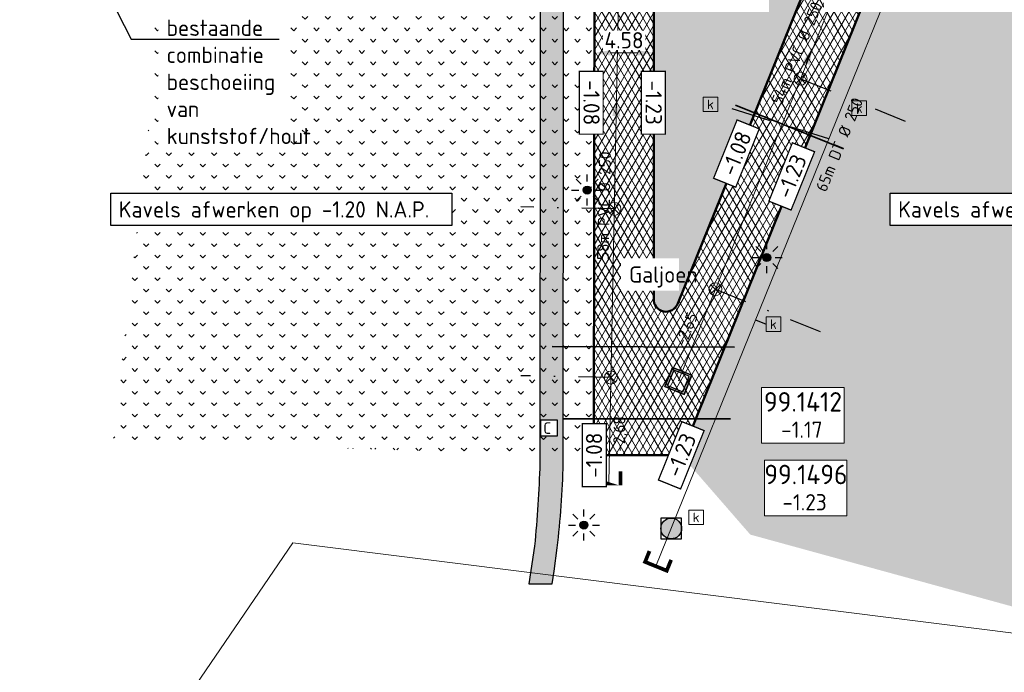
# Model space of a CAD drawing. Header units: metres. Extents: x 240159 to 241664, y 578380 to 583939.
# Tile 65 of 71: x 240835 to 240911, y 583832 to 583882. Entities that reach past the tile are written whole.
import ezdxf
from ezdxf import colors
from ezdxf.entities.mleader import LeaderData, LeaderLine
from ezdxf.enums import TextEntityAlignment as Align
from ezdxf.math import Vec2, Vec3

# ---------------------------------------------------------------- set-up
doc = ezdxf.new("R2010")
doc.units = ezdxf.units.M
doc.set_wipeout_variables(frame=1)
doc.linetypes.add('RI-HWA_HUISAANSLUITING', pattern=[4.8, 3, -1.8])
doc.linetypes.add('RI-VWA_HUISAANSLUITING', pattern=[6.1, 2.5, -1.8, 0, -1.8])
for name, color, linetype, lineweight in [('N-AL-HOOGTELABEL-S', 7, 'Continuous', 13), ('N-GV-GR-BOLLEN-A', 92, 'Continuous', 9), ('N-WE-IE-MEUBILAIR_WEGMEUBILAIR_LICHTMAST_MET_PASTEGEL-S', 7, 'Continuous', 25), ('N-WE-KL-MANTELBUIS-G', 7, 'KL-MANTELBUIS-N', 35), ('N-WE-KL-TRACE_WENSTRACE-A', 7, 'Continuous', 25), ('N-WE-RI-BOB-T', 7, 'Continuous', 13), ('N-WE-RI-MATERIAAL_DIAMETER_LENGTE-T', 7, 'Continuous', 13), ('N-WE-RI-STROOMRICHTING-S', 7, 'Continuous', 13), ('N-WE-VH-KANTVERHARDING-GD', 4, 'Continuous', 50), ('N-WE-VH-VERHARDING_ASFALT_DEKLAAG-A', 252, 'Continuous', 18), ('N-WE-VH-VERHARDING_HALFVERHARDING-A', 234, 'Continuous', 9), ('X-XX-AL-REFERENTIE-M', 7, 'Continuous', 18), ('X-XX-AL-VERWIJZING-T25', 7, 'Continuous', 25), ('X-XX-WE-KG-WERKGRENS-G', 10, 'XX-WERKGRENS_CIRCEL', 20)]:
    doc.layers.add(name, color=color, linetype=linetype, lineweight=lineweight)
for name, color, linetype, lineweight, true_color in [('N-WE-KL-MANTELBUIS_3x-G', 7, 'KL-MANTELBUIS-N', 35, 0xa200c2), ('N-WE-RI-HWA_HUISAANSLUITING_PVC_125-G', 150, 'RI-HWA_HUISAANSLUITING', 25, 0x007fff), ('N-WE-RI-HWA_KOLK-S', 150, 'Continuous', 25, 0x007fff), ('N-WE-RI-HWA_LEIDINGINFO-S', 150, 'Continuous', 13, 0x007fff), ('N-WE-RI-HWA_PUTNUMMER-S', 150, 'Continuous', 13, 0x007fff), ('N-WE-RI-HWA_RIOOLPUT-S', 150, 'Continuous', 13, 0x007fff), ('N-WE-RI-HWA_TRANSPORTLEIDING_BETON_500-G', 150, 'Continuous', 20, 0x007fff), ('N-WE-RI-VWA_HUISAANSLUITING_PVC_125-G', 20, 'RI-VWA_HUISAANSLUITING', 25, 0xff3f00), ('N-WE-RI-VWA_HULPSTUK_INLAAT-S', 20, 'Continuous', 13, 0xff3f00), ('N-WE-RI-VWA_LEIDINGINFO-S', 20, 'Continuous', 13, 0xff3f00), ('N-WE-RI-VWA_PUTNUMMER-S', 20, 'Continuous', 13, 0xff3f00), ('N-WE-RI-VWA_RIOOLPUT-S', 20, 'Continuous', 13, 0xff3f00), ('N-WE-RI-VWA_TRANSPORTLEIDING_BETON_500-G', 20, 'Continuous', 20, 0xff3f00), ('X-XX-AL-VERWIJZING-NUTS_C-T18', 7, 'Continuous', 25, 0x01fe01)]:
    doc.layers.add(name, color=color, linetype=linetype, lineweight=lineweight, true_color=true_color)
doc.styles.add('NLCS-ISO', font='NLCS-ISO.ttf')
doc.styles.add('NLCS-ISO-ANNOTATIEF-T25', font='NLCS-ISO.ttf', dxfattribs={"height": 2.5})
doc.styles.add('NLCS-ISO-M1000-T25', font='NLCS-ISO.ttf', dxfattribs={"height": 2.5})
doc.linetypes.add('KL-MANTELBUIS-N', pattern='A,0,-2,[80,NLCS.SHX,S=1,R=0,X=0,Y=0],-2', length=4)
doc.linetypes.add('XX-WERKGRENS_CIRCEL', pattern='A,10,-2.5,[69,NLCS.SHX,S=1,R=0,X=0,Y=0],-2.5', length=15)
doc.dimstyles.new('NLCS-ANNOTATIEF-T25-PIJL_L2_H1', dxfattribs={"dimtxt": 2.5, "dimasz": 2.5, "dimexe": 2, "dimexo": 2, "dimgap": 0.7, "dimtad": 1, "dimzin": 0, "dimdsep": 46, "dimtxsty": 'NLCS-ISO-ANNOTATIEF-T25', "dimcen": 0, "dimdle": 2, "dimclrd": 256, "dimclre": 256, "dimclrt": 256, "dimadec": 1, "dimazin": 0, "dimtfac": 1, "dimtdec": 3, "dimtofl": 0, "dimtmove": 0, "dimatfit": 3, "dimfxl": 2, "dimfxlon": 1, "dimtfillclr": 256, "dimtolj": 1, "dimtzin": 0, "dimlwd": -1, "dimlwe": -1, "dimarcsym": 0})
pattern_1 = [(45, (0, 0), (-0.8749916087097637, 0.8749916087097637), [0.3, -0.937425]), (135, (0, 0), (-0.8749916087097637, -0.8749916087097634), [0.3, -0.937425])]

# ---------------------------------------------------------------- blocks, each defined once
blk = doc.blocks.new('*U62')
at = {"lineweight": -3}
h = blk.add_hatch(color=256, dxfattribs=at)
h.dxf.hatch_style = 1
h.paths.add_polyline_path([(-1.105176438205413, 2.603562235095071), (-2.603562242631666, -1.105009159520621), (1.104946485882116, -2.603550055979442), (2.603550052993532, 1.105113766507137)])
h.paths.add_polyline_path([(2.08283255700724, 0.8840859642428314), (0.8840737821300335, -2.082895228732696), (-2.082907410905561, -0.8841364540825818), (-0.8841486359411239, 2.082844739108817)], flags=16)
at = {"lineweight": -3, "flags": 128}
for points in [[(-1.105113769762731, 2.603717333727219), (2.603550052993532, 1.105113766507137), (1.104946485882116, -2.603550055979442), (-2.603717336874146, -1.104946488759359)], [(1.105101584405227, -2.603612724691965), (2.603550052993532, 1.105113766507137), (-1.105176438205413, 2.603562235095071), (-2.603624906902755, -1.105164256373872)], [(0.8840737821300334, -2.082895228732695), (2.08283255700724, 0.8840859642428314), (-0.8841486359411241, 2.082844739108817), (-2.082907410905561, -0.8841364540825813)]]:
    blk.add_lwpolyline(points, close=True, dxfattribs=at)
blk = doc.blocks.new('N-SRI-PUT_HWA-SO')
h = blk.add_hatch(color=256)
h.dxf.hatch_style = 1
h.paths.add_polyline_path([(-1.999999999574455, 0, 1), (1.999999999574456, 0, 1)])
at = {"lineweight": -3, "flags": 128}
blk.add_lwpolyline([(-1.999999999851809, -2.00000000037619), (2.000000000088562, -2.000000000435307), (2.000000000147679, 1.99999999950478), (-2.00000000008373, 1.999999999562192)], close=True, dxfattribs=at)
at = {"lineweight": -3}
blk.add_circle((0, 0), 1.999999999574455, dxfattribs=at)
blk = doc.blocks.new('SRI-PUTNUMMER-SO')
blk.add_wipeout([(-18.26290233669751, 4.251051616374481), (-5.557298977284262, 4.251051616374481), (-5.557298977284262, -4.288829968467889), (-18.26290233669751, -4.288829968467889)])
blk.add_lwpolyline([(-18.26290233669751, 4.251051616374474), (-5.557298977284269, 4.251051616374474), (-5.557298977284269, -4.28882996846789), (-18.26290233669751, -4.28882996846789)], close=True)
at = {"ltscale": 0.1, "style": 'NLCS-ISO'}
blk.add_attdef('PUTNR', text='', height=3.5, dxfattribs=at).set_placement((-11.88078932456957, 2.058605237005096), align=Align.MIDDLE_CENTER)
blk.add_attdef('PUTHGT_001', (-15.75578932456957, -3.469912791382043), '', height=2.5, dxfattribs=at)
blk = doc.blocks.new('*U60')
at = {"color": 0}
blk.add_line((-0.4749493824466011, -1.167057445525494), (0.4749493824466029, 1.167057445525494), dxfattribs=at)
at = {"layer": 'N-WE-RI-STROOMRICHTING-S', "color": 0}
blk.add_solid([(0.4749493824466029, 1.167057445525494), (0.1085793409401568, -1.404532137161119), (-1.058478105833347, -0.9295827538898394)], dxfattribs=at)
at = {"layer": 'N-WE-RI-BOB-T', "color": 0, "style": 'NLCS-ISO'}
for tag, p in [('BOB_RECHTS', (15.74664223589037, 43.01162342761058)), ('BOB_LINKS', (-18.86070633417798, -42.02641496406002))]:
    blk.add_attdef(tag, text='', height=1.799999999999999, rotation=67.85548783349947, dxfattribs=at).set_placement(p, align=Align.MIDDLE_CENTER)
at = {"layer": 'N-WE-RI-MATERIAAL_DIAMETER_LENGTE-T', "color": 0, "style": 'NLCS-ISO'}
blk.add_attdef('RIOOLINFO_001', (-5.381592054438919, -10.53882669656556), '', height=1.799999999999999, rotation=67.85548783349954, dxfattribs=at)
blk = doc.blocks.new('*U61')
at = {"color": 0}
blk.add_line((-0.02544649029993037, -1.259743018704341), (0.02544649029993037, 1.259743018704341), dxfattribs=at)
at = {"layer": 'N-WE-RI-STROOMRICHTING-S', "color": 0}
blk.add_solid([(0.02544649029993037, 1.259743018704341), (0.6044250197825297, -1.27246626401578), (-0.655318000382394, -1.247019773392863)], dxfattribs=at)
at = {"layer": 'N-WE-RI-BOB-T', "color": 0, "style": 'NLCS-ISO'}
for tag, rotation, p in [('BOB_RECHTS', 88.84279712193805, (-0.6209354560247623, 49.86498337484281)), ('BOB_LINKS', 88.84279712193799, (0.6156584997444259, -50.12622210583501))]:
    blk.add_attdef(tag, text='', height=1.799999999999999, rotation=rotation, dxfattribs=at).set_placement(p, align=Align.MIDDLE_CENTER)
at = {"layer": 'N-WE-RI-MATERIAAL_DIAMETER_LENGTE-T', "color": 0, "style": 'NLCS-ISO'}
blk.add_attdef('RIOOLINFO_001', (-1.249596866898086, -26.68431085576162), '', height=1.799999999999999, rotation=88.842797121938, dxfattribs=at)
blk = doc.blocks.new('SRI-HULP_INLAAT')
at = {"flags": 128}
for points in [[(-0.7081526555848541, 0.7060593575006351), (0.7081526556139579, -0.7060593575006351)], [(0.7060593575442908, 0.7081526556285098), (-0.706059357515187, -0.7081526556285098)]]:
    blk.add_lwpolyline(points, dxfattribs=at)
blk.add_circle((-1.455191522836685e-11, 0), 1)
blk = doc.blocks.new('N-SIE-WEG_LICHTMAST_SPOT-SO')
h = blk.add_hatch(color=256)
edge = h.paths.add_edge_path()
edge.add_arc((0, 0), 0.7698654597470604, 0, 360)
for p, q in [((-2.121320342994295, 2.121320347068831), (-1.148881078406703, 1.148881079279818)), ((-8.731149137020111e-10, 1.624763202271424), (-2.91038304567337e-10, 3.000000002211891)), ((1.148881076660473, 1.148881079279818), (2.121320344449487, 2.121320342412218)), ((-3.000000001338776, 4.656612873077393e-09), (-1.624763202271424, 2.328306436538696e-09)), ((-2.121320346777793, -2.121320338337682), (-1.148881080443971, -1.148881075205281)), ((-3.783497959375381e-09, -2.999999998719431), (-2.91038304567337e-09, -1.624763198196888)), ((1.148881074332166, -1.148881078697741), (2.12132034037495, -2.121320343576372)), ((1.624763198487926, -1.746229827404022e-09), (2.99999999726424, -1.164153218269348e-09))]:
    blk.add_line(p, q)
blk.add_circle((0, 0), 0.7698654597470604)
at = {"style": 'NLCS-ISO'}
blk.add_attdef('TYPE', text='', height=1.8, dxfattribs=at).set_placement((-2.91038304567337e-10, 3.000000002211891), align=Align.BOTTOM_CENTER)
blk = doc.blocks.new('N_lichtmast')
blk.add_blockref('N-SIE-WEG_LICHTMAST_SPOT-SO', (0, 0))
blk = doc.blocks.new('SRI-KOLK-SO')
at = {"color": 0, "linetype": 'ByBlock', "lineweight": 18}
blk.add_lwpolyline([(-1.125, -1.125), (1.125, -1.125), (1.125, 1.125), (-1.125, 1.125)], close=True, dxfattribs=at)
at = {"color": 0, "linetype": 'ByBlock', "lineweight": 18, "style": 'NLCS-ISO'}
blk.add_text('k', height=1.5, dxfattribs=at).set_placement((0, 0), align=Align.MIDDLE_CENTER)
blk = doc.blocks.new('*U153')
at = {"layer": 'N-WE-RI-BOB-T', "color": 0, "style": 'NLCS-ISO'}
for tag, p in [('BOB_RECHTS', (39.63507426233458, 93.309936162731)), ('BOB_LINKS', (-21.87906800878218, -58.22527450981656))]:
    blk.add_attdef(tag, text='', height=1.799999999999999, rotation=67.90581872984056, dxfattribs=at).set_placement(p, align=Align.MIDDLE_CENTER)
at = {"layer": 'N-WE-RI-MATERIAAL_DIAMETER_LENGTE-T', "color": 0, "style": 'NLCS-ISO'}
blk.add_attdef('RIOOLINFO_001', (-1.830260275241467, -11.98141730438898), '', height=1.799999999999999, rotation=67.90581872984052, dxfattribs=at)
blk = doc.blocks.new('*D225')
at = {"layer": 'Defpoints', "color": 0, "transparency": 16777216}
for p in [(240884.0601309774, 583879.313604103), (240879.4882925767, 583876.2088583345), (240884.0604594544, 583876.2093421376)]:
    blk.add_point(p, dxfattribs=at)
at = {"layer": 'X-XX-AL-REFERENTIE-M', "transparency": 16777216}
for p, q in [((240879.4880699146, 583878.3131203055), (240879.4878582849, 583880.3131202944)), ((240884.0602367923, 583878.3136041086), (240884.0600251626, 583880.3136040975)), ((240880.7379640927, 583879.3132525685), (240882.8101309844, 583879.3134718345))]:
    blk.add_line(p, q, dxfattribs=at)
for points in [[(240880.737942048, 583879.5215859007), (240880.7379861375, 583879.1049192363), (240879.4879640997, 583879.3131203)], [(240882.8101089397, 583879.5218051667), (240882.8101530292, 583879.1051385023), (240884.0601309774, 583879.313604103)]]:
    blk.add_solid(points, dxfattribs=at)
at = {"layer": 'X-XX-AL-REFERENTIE-M', "transparency": 16777216, "insert": (240881.7739443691, 583880.2883621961), "char_height": 1.25, "attachment_point": 5, "rotation": 0.006062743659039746, "style": 'NLCS-ISO-ANNOTATIEF-T25', "bg_fill": 3, "box_fill_scale": 1.1, "bg_fill_color": 256, "bg_fill_true_color": 13158600, "bg_fill_transparency": 0}
blk.add_mtext('\\A1;4.58', dxfattribs=at)
blk = doc.blocks.new('SAL-HOOGTELABEL_AANLEG-SO')
blk.add_wipeout([(-4.842599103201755, 1.7988380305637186), (4.851150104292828, 1.7988380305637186), (4.851150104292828, -1.8868584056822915), (-4.842599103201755, -1.8868584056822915)])
at = {"const_width": 0.2}
blk.add_lwpolyline([(-4.842599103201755, 1.798838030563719), (4.851150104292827, 1.798838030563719), (4.851150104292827, -1.886858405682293), (-4.842599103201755, -1.886858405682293)], close=True, dxfattribs=at)
at = {"style": 'NLCS-ISO'}
blk.add_attdef('HOOGTE', text='', height=2, dxfattribs=at).set_placement((0, 0), align=Align.MIDDLE_CENTER)
blk = doc.blocks.new('*U15')
at = {"ltscale": 0.25, "const_width": 0.5760000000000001, "flags": 128}
blk.add_lwpolyline([(-1.800002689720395, -1.799999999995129), (-2.617298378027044e-10, -1.800000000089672), (2.617298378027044e-10, 1.800000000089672), (-1.799997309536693, 1.800000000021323)], dxfattribs=at)
blk = doc.blocks.new('*U279')
at = {"ltscale": 0.25, "const_width": 0.5760000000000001, "flags": 128}
blk.add_lwpolyline([(1.240699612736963, 2.222762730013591), (-0.4910324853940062, 1.731729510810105), (0.4910324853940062, -1.731729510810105), (2.222759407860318, -1.240697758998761)], dxfattribs=at)

msp = doc.modelspace()

# ---------------------------------------------------------------- hatches: boundary and pattern name
at = {"layer": 'N-GV-GR-BOLLEN-A'}
h = msp.add_hatch(dxfattribs=at)
h.set_pattern_fill('AGR-BOLLEN', color=256, scale=0.5, pattern_type=2)
h.set_pattern_definition(pattern_1)
h.paths.add_polyline_path([(240879.5011284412, 583888.1981663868, 0.4145271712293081), (240867.5411352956, 583900.1709708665), (240845.6096333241, 583900.1709708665), (240845.6096333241, 583877.8044574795), (240842.3796243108, 583849.319256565), (240879.4584338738, 583848.3194095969)])
h = msp.add_hatch(dxfattribs=at)
h.set_pattern_fill('AGR-BOLLEN', color=256, scale=0.5, pattern_type=2)
h.set_pattern_definition(pattern_1)
h.paths.add_polyline_path([(240939.5885366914, 583895.7609708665), (241037.4353321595, 583895.7109708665), (241032.3920086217, 583881.0503837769), (241074.3055415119, 583884.6878756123), (241074.3795188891, 583884.9488139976, 0.4976465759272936), (241062.8730019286, 583900.1709708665), (240915.0493347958, 583900.1709708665, 0.3073125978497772), (240904.0645499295, 583892.6671961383), (240886.1863637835, 583848.3122066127), (240891.504520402, 583842.2033588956), (240922.8533351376, 583833.603670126)])
at = {"layer": 'N-WE-KL-TRACE_WENSTRACE-A', "transparency": 33554559}
h = msp.add_hatch(dxfattribs=at)
h.set_pattern_fill('AKL-TRACE', color=256, scale=0.5, pattern_type=2)
h.set_pattern_definition([(45, (0, 0), (-0.5303300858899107, 0.5303300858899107), [0.5]), (135, (0, 0), (-0.5303300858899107, -0.5303300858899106), [0.5])])
edge = h.paths.add_edge_path()
edge.add_line((240876.2478382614, 583838.4167977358), (240876.4002114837, 583839.3981073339))
edge.add_line((240876.4002114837, 583839.3981073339), (240876.626443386, 583841.1845492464))
edge.add_arc((240804.520459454, 583849.6395525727), 72.60000000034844, 353.3121514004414, 358.4525504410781)
edge.add_line((240877.0939825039, 583847.6790036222), (240877.127764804, 583906.4109708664))
edge.add_line((240877.127764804, 583906.4109708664), (241091.5858484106, 583906.4109708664))
edge.add_line((241091.5858484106, 583906.4109708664), (241093.4567881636, 583906.4109708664))
edge.add_line((241093.4567881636, 583906.4109708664), (241147.7922640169, 583906.4109708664))
edge.add_line((241147.7922640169, 583906.4109708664), (241147.7922640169, 583908.2109708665))
edge.add_line((241147.7922640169, 583908.2109708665), (241085.8077212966, 583908.2109708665))
edge.add_line((241085.8077212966, 583908.2109708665), (241083.9367815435, 583908.2109708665))
edge.add_line((241083.9367815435, 583908.2109708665), (240736.1729666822, 583908.2109708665))
edge.add_line((240736.1729666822, 583908.2109708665), (240736.1729666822, 583920.9523744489))
edge.add_line((240736.1729666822, 583920.9523744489), (240734.3729666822, 583920.9523744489))
edge.add_line((240734.3729666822, 583920.9523744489), (240734.3729666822, 583908.2109708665))
edge.add_line((240734.3729666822, 583908.2109708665), (240732.7302882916, 583908.2109708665))
edge.add_line((240732.7302882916, 583908.2109708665), (240732.3064476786, 583906.4109708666))
edge.add_line((240732.3064476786, 583906.4109708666), (240735.5974889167, 583906.4109708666))
edge.add_line((240735.5974889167, 583906.4109708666), (240769.0369170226, 583906.4109708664))
edge.add_line((240769.0369170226, 583906.4109708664), (240770.8369170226, 583906.4109708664))
edge.add_line((240770.8369170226, 583906.4109708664), (240875.3277645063, 583906.4109708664))
edge.add_line((240875.3277645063, 583906.4109708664), (240875.293996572, 583847.7039793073))
edge.add_arc((240770.8962270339, 583851.3206402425), 104.4603969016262, 354.5039416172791, 358.01589085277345, ccw=False)
edge.add_line((240874.876397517, 583841.3157081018), (240874.4262681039, 583838.4167977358))
edge.add_line((240874.4262681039, 583838.4167977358), (240876.2478382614, 583838.4167977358))
at = {"layer": 'N-WE-VH-VERHARDING_ASFALT_DEKLAAG-A'}
h = msp.add_hatch(dxfattribs=at)
h.set_pattern_fill('AVH-ASFALT', color=256, scale=0.5, pattern_type=2)
h.set_pattern_definition([(59.99999999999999, (0, 0), (-0.4330127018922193, 0.2500000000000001), []), (120, (0, 0), (-0.4330127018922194, -0.2499999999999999), [])])
edge = h.paths.add_edge_path(flags=16)
edge.add_line((240900.3955541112, 583895.7107317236), (240885.9474600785, 583860.00071243))
edge.add_arc((240885.0204594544, 583860.3757722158), 1.000000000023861, 180, 337.97199198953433, ccw=False)
edge.add_line((240884.0204594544, 583860.3757722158), (240884.0204594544, 583895.2109708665))
edge.add_arc((240890.0204594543, 583895.2109708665), 5.999999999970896, 123.55730976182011, 180, ccw=False)
edge.add_line((240886.703834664, 583900.2109708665), (240899.3333029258, 583900.2109708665))
edge.add_arc((240896.6875516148, 583897.2109708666), 3.999999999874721, -22.028008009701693, 48.590377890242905, ccw=False)
edge = h.paths.add_edge_path()
edge.add_arc((240867.5411352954, 583888.2109708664), 11.96000000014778, 0.0004259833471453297, 89.99999999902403)
edge.add_line((240867.5411352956, 583900.1709708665), (240739.1163107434, 583900.1709708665))
edge.add_arc((240739.1163107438, 583888.2109708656), 11.96000000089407, 90.00000000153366, 128.5811422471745)
edge.add_line((240731.6577875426, 583897.5604110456), (240725.5696108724, 583902.594087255))
edge.add_arc((240735.7883115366, 583893.7109708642), 13.5400000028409, 112.15838760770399, 138.9995675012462, ccw=False)
edge.add_line((240730.6814534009, 583906.2509708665), (241153.9031253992, 583906.2509708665))
edge.add_line((241153.9031253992, 583906.2509708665), (241153.9031253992, 583901.6709708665))
edge.add_line((241153.9031253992, 583901.6709708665), (241094.439087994, 583901.6709708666))
edge.add_arc((241094.4390879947, 583889.7109708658), 11.96000000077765, 90.00000000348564, 164.1722715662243)
edge.add_line((241082.9325381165, 583892.9730116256), (241080.1167105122, 583883.0404377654))
edge.add_line((241080.1167105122, 583883.0404377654), (241074.3055415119, 583884.6878756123))
edge.add_line((241074.3055415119, 583884.6878756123), (241074.3795188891, 583884.9488139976))
edge.add_arc((241062.8730019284, 583888.2109708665), 11.96000000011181, 344.1716934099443, 449.9999999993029)
edge.add_line((241062.8730019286, 583900.1709708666), (240915.1202478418, 583900.1709708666))
edge.add_arc((240915.1202478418, 583888.2109708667), 11.95999999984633, 90.00000000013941, 158.0470921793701)
edge.add_line((240904.0274502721, 583892.6821499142), (240886.1863637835, 583848.3122066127))
edge.add_line((240886.1863637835, 583848.3122066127), (240879.4584338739, 583848.3194095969))
edge.add_line((240879.4584338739, 583848.3194095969), (240879.5011421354, 583888.2109573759))
edge.add_arc((240866.7319241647, 583887.3793386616), 12.79626966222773, 3.726230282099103, 3.726689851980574)
at = {"layer": 'N-WE-VH-VERHARDING_HALFVERHARDING-A'}
h = msp.add_hatch(dxfattribs=at)
h.set_pattern_fill('AVH-HALFVERHARDING', color=256, scale=0.25, pattern_type=2)
h.set_pattern_definition([(49.99999999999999, (0, 0), (1.793150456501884, -0.1568803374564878), [0.1875, -2.0625]), (355, (0, 0), (-0.3468783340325, 1.88048033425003), [0.15, -1.65]), (100.4514, (0.1494292, -0.01307335), (1.446273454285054, 1.723598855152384), [0.159350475, -1.75285528]), (46.18420000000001, (0, 0.5), (2.668102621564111, -0.4137975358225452), [0.28125, -3.09375]), (96.6356, (0.2223418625, 0.4655167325), (2.336656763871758, 2.435294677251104), [0.23902572, -2.6292825]), (351.1842, (0, 0.5), (2.336654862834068, 2.435296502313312), [0.225, -2.475]), (21, (0.25, 0.375), (1.492267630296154, -1.006547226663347), [0.1875, -2.0625]), (326.0000000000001, (0.25, 0.375), (0.6082883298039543, 1.812875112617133), [0.15, -1.65]), (71.4514, (0.3743555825, 0.291120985), (2.100556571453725, 0.806326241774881), [0.159350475, -1.75285528]), (37.50000000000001, (0, 0), (0.03039963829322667, 0.8322346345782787), [0, -1.63, 0, -1.675, 0, -1.65625]), (7.499999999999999, (0, 0), (0.6576738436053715, 0.9860292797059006), [0, -0.955, 0, -1.5925, 0, -0.63125]), (327.5, (-0.5575, 0), (1.334556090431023, -0.05638717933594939), [0, -0.625, 0, -1.95, 0, -2.5875]), (317.5, (-0.8075, 0), (1.457965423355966, 0.2502624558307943), [0, -0.8125, 0, -1.295, 0, -1.8375])])
h.paths.add_polyline_path([(240900.3584740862, 583895.7257341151, 0.3269832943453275), (240899.3333029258, 583900.2109708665), (240886.703834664, 583900.2109708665, 0.2584647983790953), (240884.0604594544, 583895.2109708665), (240884.0604594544, 583860.3757722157, 0.8669451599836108), (240885.9103800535, 583860.0157148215)])

# ---------------------------------------------------------------- linework, layer by layer
at = {"layer": 'N-WE-KL-MANTELBUIS-G', "linetype": 'KL-MANTELBUIS-N', "ltscale": 2}
msp.add_line((240876.225574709, 583856.689969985), (240890.2887314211, 583856.6540566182), dxfattribs=at)
at = {"layer": 'N-WE-KL-MANTELBUIS_3x-G', "flags": 128}
for points in [[(240898.698224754, 583871.9173107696), (240890.355219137, 583875.2928488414)], [(240889.9809389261, 583851.1162297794), (240877.0951512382, 583851.124530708)]]:
    msp.add_lwpolyline(points, dxfattribs=at)
at = {"layer": 'N-WE-KL-TRACE_WENSTRACE-A', "transparency": 33554559, "flags": 128}
msp.add_lwpolyline([(240876.2478382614, 583838.4167977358), (240876.4002114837, 583839.3981073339), (240876.626443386, 583841.1845492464, 0.0224329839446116), (240877.0939825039, 583847.6790036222), (240877.127764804, 583906.4109708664), (241091.5858484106, 583906.4109708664), (241093.4567881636, 583906.4109708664), (241147.7922640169, 583906.4109708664), (241147.7922640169, 583908.2109708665), (241085.8077212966, 583908.2109708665), (241083.9367815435, 583908.2109708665), (240736.1729666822, 583908.2109708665), (240736.1729666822, 583920.9523744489), (240734.3729666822, 583920.9523744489), (240734.3729666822, 583908.2109708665), (240732.7302882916, 583908.2109708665), (240732.3064476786, 583906.4109708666), (240735.5974889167, 583906.4109708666), (240769.0369170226, 583906.4109708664), (240770.8369170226, 583906.4109708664), (240875.3277645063, 583906.4109708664), (240875.293996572, 583847.7039793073, -0.0153249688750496), (240874.876397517, 583841.3157081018), (240874.4262681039, 583838.4167977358)], format="xyb", close=True, dxfattribs=at)
at = {"layer": 'N-WE-RI-HWA_HUISAANSLUITING_PVC_125-G'}
msp.add_line((240891.9114236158, 583858.7438406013), (240892.7315663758, 583858.4120149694), dxfattribs=at)
at = {"layer": 'N-WE-RI-HWA_HUISAANSLUITING_PVC_125-G', "flags": 128}
msp.add_lwpolyline([(240897.5548864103, 583872.6922662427), (240889.0015862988, 583875.3496612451)], dxfattribs=at)
at = {"layer": 'N-WE-RI-HWA_TRANSPORTLEIDING_BETON_500-G'}
msp.add_line((240909.7003031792, 583902.7109708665), (240884.2312407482, 583839.7614421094), dxfattribs=at)
at = {"layer": 'N-WE-RI-VWA_HUISAANSLUITING_PVC_125-G'}
for p, q in [((240895.3843652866, 583877.3259956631), (240904.8861216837, 583873.481632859)), ((240881.0298740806, 583867.2978694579), (240873.8206634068, 583867.4434936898)), ((240888.8208190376, 583861.1034847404), (240898.3225754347, 583857.2591219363)), ((240880.7673844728, 583854.3031716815), (240873.8206634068, 583854.4434936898))]:
    msp.add_line(p, q, dxfattribs=at)
at = {"layer": 'N-WE-RI-VWA_TRANSPORTLEIDING_BETON_500-G'}
for p, q in [((240881.7704594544, 583903.9609708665), (240880.6033366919, 583846.1818927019)), ((240906.1607421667, 583903.9609708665), (240885.964403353, 583854.0435459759))]:
    msp.add_line(p, q, dxfattribs=at)
at = {"layer": 'N-WE-VH-KANTVERHARDING-GD'}
msp.add_lwpolyline([(240739.1163107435, 583900.1709708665), (240867.5411352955, 583900.1709708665, -0.4145271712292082), (240879.5011284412, 583888.1981663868), (240879.4584338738, 583848.3194095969), (240886.1863637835, 583848.3122066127), (240904.0645499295, 583892.6671961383, -0.3089515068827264), (240915.1202478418, 583900.1709708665), (241062.8730019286, 583900.1709708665, -0.4976465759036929), (241074.3795188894, 583884.9488139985), (241074.3055415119, 583884.6878756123), (241080.1167105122, 583883.0404377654), (241082.9325381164, 583892.9730116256, -0.3354313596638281), (241094.439087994, 583901.6709708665), (241153.8631253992, 583901.6709708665)], format="xyb", dxfattribs=at)
at = {"layer": 'N-WE-VH-KANTVERHARDING-GD', "ltscale": 0.1}
msp.add_lwpolyline([(240884.0604594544, 583860.3757722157), (240884.0604594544, 583895.2109708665, -0.2584647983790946), (240886.703834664, 583900.2109708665), (240899.3333029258, 583900.2109708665, -0.3269832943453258), (240900.3584740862, 583895.7257341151), (240885.9103800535, 583860.0157148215, -0.8669451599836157)], format="xyb", close=True, dxfattribs=at)
at = {"layer": 'X-XX-WE-KG-WERKGRENS-G', "flags": 128}
msp.add_lwpolyline([(240187.7619167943, 583784.7322176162), (240159.4037060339, 583757.6980528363), (240169.0279630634, 583742.3554763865), (240265.7015103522, 583784.8571620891), (240393.6068564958, 583784.9821065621), (240387.1148794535, 583763.7451062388), (240401.2405534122, 583754.746019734), (240418.9474707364, 583769.3473872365), (240428.104497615, 583727.1174976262), (240466.4198241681, 583693.5468216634), (240507.3932938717, 583537.1314007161), (240800.1364064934, 583558.5056168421), (240818.5870770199, 583786.439200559), (240856.2375741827, 583841.5570424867), (240925.3221556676, 583832.9264168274), (240937.9190752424, 583879.7134552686), (241166.2368113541, 583879.7134552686), (241166.2368113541, 583939.0341024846), (240701.9901010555, 583939.0341024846), (240693.6832376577, 583887.816189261), (240643.7827454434, 583887.816189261), (240514.588758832, 583853.2786278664), (240512.63, 583866.9057142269), (240506.3670173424, 583870.1120506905), (240500.1040346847, 583934.6855082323), (240187.5669660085, 583934.6855082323)], close=True, dxfattribs=at)

# ---------------------------------------------------------------- block references
at = {"layer": 'N-WE-IE-MEUBILAIR_WEGMEUBILAIR_LICHTMAST_MET_PASTEGEL-S', "xscale": 0.4, "yscale": 0.4, "zscale": 0.4}
for p in [(240878.9336353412, 583868.7475943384), (240892.773733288, 583863.5413733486), (240878.6856215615, 583842.9380067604)]:
    msp.add_blockref('N_lichtmast', p, dxfattribs=at)
at = {"layer": 'N-WE-RI-HWA_KOLK-S', "xscale": 0.5, "yscale": 0.5, "zscale": 0.5}
for p in [(240888.4390862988, 583875.3496612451), (240899.9038618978, 583875.061289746), (240893.2940663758, 583858.4120149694), (240887.332740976, 583843.5317437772)]:
    msp.add_blockref('SRI-KOLK-SO', p, dxfattribs=at)
at = {"layer": 'N-WE-RI-HWA_LEIDINGINFO-S'}
ref = msp.add_blockref('*U153', (240897.5145223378, 583872.6922662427), dxfattribs=dict(at, xscale=0.5, yscale=0.5, zscale=0.5))
ref.add_attrib('RIOOLINFO_001', '65m DT %%C 250', (240897.3441299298, 583868.5361599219), dxfattribs={"layer": 'N-WE-RI-MATERIAAL_DIAMETER_LENGTE-T', "color": 0, "height": 0.8999999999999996, "rotation": 67.90581872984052, "style": 'NLCS-ISO'})
at = {"layer": 'N-WE-RI-HWA_RIOOLPUT-S', "xscale": 0.4, "yscale": 0.4, "zscale": 0.4}
msp.add_blockref('N-SRI-PUT_HWA-SO', (240885.4094696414, 583842.6735616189), dxfattribs=at)
at = {"layer": 'N-WE-RI-HWA_TRANSPORTLEIDING_BETON_500-G', "xscale": 0.5, "yscale": 0.5, "zscale": 0.5, "rotation": 52.14368540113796}
msp.add_blockref('*U279', (240884.2312407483, 583839.7614421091), dxfattribs=at)
at = {"layer": 'N-WE-RI-VWA_HULPSTUK_INLAAT-S', "xscale": 0.5, "yscale": 0.5, "zscale": 0.5}
for p in [(240895.3843652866, 583877.3259956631), (240881.0298740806, 583867.2978694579), (240888.8208190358, 583861.1034847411), (240880.7673844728, 583854.3031716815)]:
    msp.add_blockref('SRI-HULP_INLAAT', p, dxfattribs=at)
at = {"layer": 'N-WE-RI-VWA_RIOOLPUT-S', "xscale": 0.4, "yscale": 0.4, "zscale": 0.4}
msp.add_blockref('*U62', (240885.9644421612, 583854.0435486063), dxfattribs=at)
at = {"layer": 'N-WE-RI-VWA_TRANSPORTLEIDING_BETON_500-G', "xscale": 0.5, "yscale": 0.5, "zscale": 0.5, "rotation": 270}
msp.add_blockref('*U15', (240880.6033366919, 583846.1818927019), dxfattribs=at)

# ---------------------------------------------------------------- next in the draw order: block references
at = {"layer": 'N-AL-HOOGTELABEL-S'}
ref = msp.add_blockref('SAL-HOOGTELABEL_AANLEG-SO', (240890.4143402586, 583871.5660839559), dxfattribs=dict(at, xscale=0.5, yscale=0.5, zscale=0.5, rotation=68.04709217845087))
ref.add_attrib('HOOGTE', '-1.08', dxfattribs={"layer": '0', "height": 1.25, "rotation": 68.04709216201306, "style": 'NLCS-ISO-M1000-T25'}).set_placement((240890.4143402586, 583871.5660839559), align=Align.MIDDLE_CENTER)
ref = msp.add_blockref('SAL-HOOGTELABEL_AANLEG-SO', (240894.6789030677, 583869.8017872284), dxfattribs=dict(at, xscale=0.5, yscale=0.5, zscale=0.5, rotation=68.04709217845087))
ref.add_attrib('HOOGTE', '-1.23', dxfattribs={"layer": '0', "height": 1.25, "rotation": 68.04709216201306, "style": 'NLCS-ISO-M1000-T25'}).set_placement((240894.6789030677, 583869.8017872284), align=Align.MIDDLE_CENTER)
ref = msp.add_blockref('SAL-HOOGTELABEL_AANLEG-SO', (240886.1651550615, 583848.3184503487), dxfattribs=dict(at, xscale=0.5, yscale=0.5, zscale=0.5, rotation=68.04709217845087))
ref.add_attrib('HOOGTE', '-1.23', dxfattribs={"layer": '0', "height": 1.25, "rotation": 68.04709216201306, "style": 'NLCS-ISO-M1000-T25'}).set_placement((240886.1651550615, 583848.3184503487), align=Align.MIDDLE_CENTER)
at = {"layer": 'N-WE-RI-HWA_PUTNUMMER-S'}
ref = msp.add_blockref('SRI-PUTNUMMER-SO', (240901.7344490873, 583845.8050811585), dxfattribs=dict(at, xscale=0.5, yscale=0.5, zscale=0.5))
ref.add_attrib('PUTNR', '99.1496', dxfattribs={"layer": '0', "ltscale": 0.1, "height": 1.5, "style": 'NLCS-ISO'}).set_placement((240895.794054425, 583846.8343837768), align=Align.MIDDLE_CENTER)
ref.add_attrib('PUTHGT_001', '-1.23', (240893.981554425, 583844.0701247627), dxfattribs={"layer": '0', "ltscale": 0.1, "height": 1.25, "style": 'NLCS-ISO'})
at = {"layer": 'N-WE-RI-VWA_PUTNUMMER-S'}
ref = msp.add_blockref('SRI-PUTNUMMER-SO', (240901.5078982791, 583851.4001334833), dxfattribs=dict(at, xscale=0.5, yscale=0.5, zscale=0.5))
ref.add_attrib('PUTNR', '99.1412', dxfattribs={"layer": '0', "ltscale": 0.1, "height": 1.5, "style": 'NLCS-ISO'}).set_placement((240895.5675036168, 583852.4294361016), align=Align.MIDDLE_CENTER)
ref.add_attrib('PUTHGT_001', '-1.17', (240893.8800036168, 583849.6651770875), dxfattribs={"layer": '0', "ltscale": 0.1, "height": 1.25, "style": 'NLCS-ISO'})

# ---------------------------------------------------------------- next in the draw order: texts
at = {"layer": 'X-XX-AL-VERWIJZING-NUTS_C-T18', "insert": (240875.5501304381, 583850.858672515), "char_height": 0.9, "width": 0.9, "attachment_point": 1, "style": 'NLCS-ISO-ANNOTATIEF-T25', "bg_fill": 19, "box_fill_scale": 1.2, "bg_fill_color": 256, "bg_fill_transparency": 0}
msp.add_mtext('C', dxfattribs=at)
at = {"layer": 'X-XX-AL-VERWIJZING-T25', "char_height": 1.25, "attachment_point": 1, "style": 'NLCS-ISO-ANNOTATIEF-T25', "box_fill_scale": 1.5, "bg_fill_color": 256, "bg_fill_transparency": 0}
for s, width, insert, bg_fill in [('Kavels afwerken op -1.20 N.A.P.', 25.03188883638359, (240842.8332569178, 583867.8809550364), 19), ('Kavels afwerken op -1.20 N.A.P.', 25.03188883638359, (240902.9043301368, 583867.8809550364), 19), ('Galjoen', 3.230359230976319, (240882.1603561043, 583862.8630800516), 3)]:
    msp.add_mtext_dynamic_manual_height_columns(s, width=width, gutter_width=6.25, heights=[0], dxfattribs=dict(at, insert=insert, bg_fill=bg_fill))

# ---------------------------------------------------------------- next in the draw order: dimensions: what is measured, and where the dimension line sits
at = {"layer": 'X-XX-AL-REFERENTIE-M'}
dim = msp.add_aligned_dim(p1=(240879.4882925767, 583876.2088583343), p2=(240884.0604594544, 583876.2093421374), distance=3.104261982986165, text='4.58', dimstyle='NLCS-ANNOTATIEF-T25-PIJL_L2_H1', override={"dimtfill": 1}, dxfattribs=at)
dim.commit()
dim.dimension.update_dxf_attribs({"geometry": '*D225', "text_midpoint": (240881.7739443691, 583880.2883621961)})

# ---------------------------------------------------------------- next in the draw order: leaders
at = {"layer": 'X-XX-AL-VERWIJZING-T25'}
ml = msp.add_multileader_mtext('Standard', dxfattribs=at)
ml.set_content('maken doorvoer door bestaande combinatie beschoeiing van kunststof/hout', color=256, style='NLCS-ISO-ANNOTATIEF-T25')
ml.set_leader_properties(color=256, linetype='ByLayer', lineweight=-1)
ml.build(insert=Vec2(0, 0))
ml.multileader.update_dxf_attribs({"text_left_attachment_type": 5, "dogleg_length": 2.5, "arrow_head_size": 1.25, "scale": 0.5})
ctx = ml.context
ctx.base_point, ctx.scale, ctx.char_height, ctx.arrow_head_size, ctx.landing_gap_size, ctx.plane_origin = Vec3(240846.0677649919, 583880.3732038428), 0.5, 1.25, 1.25, 0.45, Vec3(240874.2151998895, 583868.9090453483)
ctx.left_attachment = 5
notes = []
notes.append((ctx, [(0, (1, 1, 0), (240843.793820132, 583880.3732038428), (1, 0), 2.27394485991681, [(0, [(240837.2541642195, 583893.2109708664)], 0, [])])]))
ctx.mtext.insert, ctx.mtext.width, ctx.mtext.flow_direction = Vec3(240846.5177649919, 583888.1232038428), 17.18655856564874, 5
ctx.mtext.has_bg_fill, ctx.mtext.bg_color, ctx.mtext.bg_scale_factor, ctx.mtext.bg_transparency, ctx.mtext.use_window_bg_color = 1, -1027028792, 1.5, 0, 1
for ctx, leaders in notes:
    for number, flags, end, landing, length, lines in leaders:
        leader = LeaderData()
        leader.index, (leader.has_last_leader_line, leader.has_dogleg_vector, leader.attachment_direction) = number, flags
        leader.last_leader_point, leader.dogleg_vector, leader.dogleg_length = Vec3(end), Vec3(landing), length
        for number, points, colour, breaks in lines:
            line = LeaderLine()
            line.index, line.vertices, line.color, line.breaks = number, Vec3.list(points), colors.encode_raw_color(colour), breaks
            leader.lines.append(line)
        ctx.leaders.append(leader)

# ---------------------------------------------------------------- next in the draw order: block references
at = {"layer": 'N-AL-HOOGTELABEL-S'}
ref = msp.add_blockref('SAL-HOOGTELABEL_AANLEG-SO', (240879.266680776, 583875.477744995), dxfattribs=dict(at, xscale=0.5, yscale=0.5, zscale=0.5, rotation=270))
ref.add_attrib('HOOGTE', '-1.08', dxfattribs={"layer": '0', "height": 1.25, "rotation": 269.9999999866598, "style": 'NLCS-ISO-M1000-T25'}).set_placement((240879.266680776, 583875.477744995), align=Align.MIDDLE_CENTER)
ref = msp.add_blockref('SAL-HOOGTELABEL_AANLEG-SO', (240884.0604594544, 583875.477744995), dxfattribs=dict(at, xscale=0.5, yscale=0.5, zscale=0.5, rotation=270))
ref.add_attrib('HOOGTE', '-1.23', dxfattribs={"layer": '0', "height": 1.25, "rotation": 269.9999999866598, "style": 'NLCS-ISO-M1000-T25'}).set_placement((240884.0604594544, 583875.477744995), align=Align.MIDDLE_CENTER)
at = {"layer": 'N-WE-RI-VWA_LEIDINGINFO-S'}
ref = msp.add_blockref('*U60', (240896.0354801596, 583879.0808322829), dxfattribs=dict(at, xscale=0.5, yscale=0.5, zscale=0.5))
ref.add_attrib('RIOOLINFO_001', '54m PVC %%C 250', (240893.9383708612, 583875.270240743), dxfattribs={"layer": 'N-WE-RI-MATERIAAL_DIAMETER_LENGTE-T', "color": 0, "height": 0.8999999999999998, "rotation": 67.85548783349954, "style": 'NLCS-ISO'})
ref.add_attrib('BOB_LINKS_001', '-2.65', (240886.496096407, 583856.6059007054), dxfattribs={"layer": 'N-WE-RI-BOB-T', "color": 0, "height": 0.8999999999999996, "rotation": 67.85548783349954, "style": 'NLCS-ISO'})
ref.add_attrib('BOB_RECHTS_001', '-2,86', (240903.7079282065, 583899.1380045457), dxfattribs={"layer": 'N-WE-RI-BOB-T', "color": 0, "height": 0.8999999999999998, "rotation": 67.85548783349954, "style": 'NLCS-ISO'})

# ---------------------------------------------------------------- next in the draw order: block references
ref = msp.add_blockref('*U61', (240881.1868980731, 583875.0714317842), dxfattribs=dict(at, xscale=0.5, yscale=0.5, zscale=0.5))
ref.add_attrib('RIOOLINFO_001', '58m PVC %%C 250', (240880.5948165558, 583863.3489459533), dxfattribs={"layer": 'N-WE-RI-MATERIAAL_DIAMETER_LENGTE-T', "color": 0, "height": 0.8999999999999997, "rotation": 88.842797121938, "style": 'NLCS-ISO'})
ref.add_attrib('BOB_LINKS_001', '-2,68', (240881.8260265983, 583848.5838394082), dxfattribs={"layer": 'N-WE-RI-BOB-T', "color": 0, "height": 0.8999999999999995, "rotation": 88.842797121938, "style": 'NLCS-ISO'})
ref.add_attrib('BOB_RECHTS_001', '-2.85', (240881.2981656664, 583898.6001199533), dxfattribs={"layer": 'N-WE-RI-BOB-T', "color": 0, "height": 0.8999999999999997, "rotation": 88.842797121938, "style": 'NLCS-ISO'})

# ---------------------------------------------------------------- next in the draw order: block references
at = {"layer": 'N-AL-HOOGTELABEL-S'}
ref = msp.add_blockref('SAL-HOOGTELABEL_AANLEG-SO', (240879.4584338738, 583848.3194095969), dxfattribs=dict(at, xscale=0.5, yscale=0.5, zscale=0.5, rotation=89.99999999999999))
ref.add_attrib('HOOGTE', '-1.08', dxfattribs={"layer": '0', "height": 1.25, "rotation": 89.99999998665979, "style": 'NLCS-ISO-M1000-T25'}).set_placement((240879.4584338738, 583848.3194095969), align=Align.MIDDLE_CENTER)

doc.saveas('drawing.dxf')
